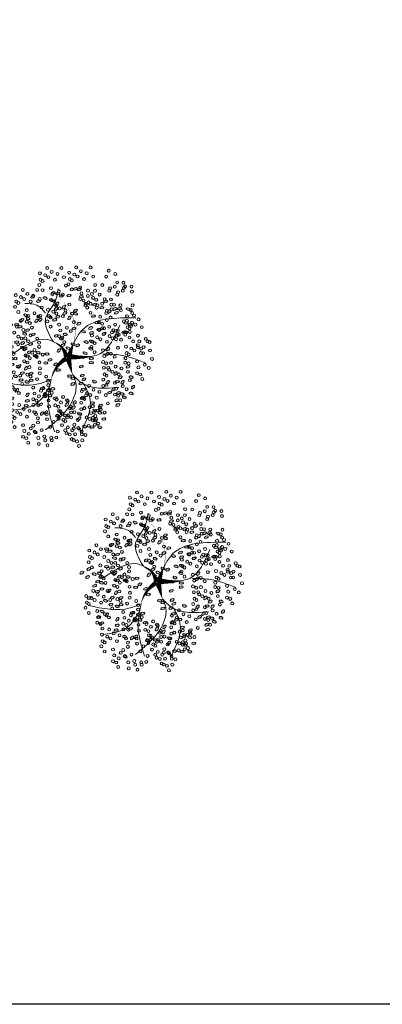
# Model space of a CAD drawing. Header units: millimetres. Extents: x 2197 to 2474, y 331 to 418.
# Tile 5 of 12: x 2249 to 2258, y 350 to 376. Entities that reach past the tile are written whole.
import ezdxf

# ---------------------------------------------------------------- set-up
doc = ezdxf.new("R2010")
doc.units = ezdxf.units.MM
doc.layers.add('01 - Vegetación', color=3, linetype='Continuous', lineweight=0)
doc.layers.add('Cotas', color=3, linetype='Continuous')

# ---------------------------------------------------------------- blocks, each defined once
blk = doc.blocks.new('17')
at = {"layer": '01 - Vegetación'}
for points in [[(4495.84, 1680.23, 1.33, 0.0221, 0.199177), (4489.97, 1684.48, 0.0221, 0.0221, 1.224983)], [(4496.02, 1680.23, 1.33, 0.0221, 0.286986), (4500.47, 1683.82, 0.0221, 0.0221, -1.494927)], [(4497.07, 1679.43, 0.133, 0.0221, 0.381476), (4512.91, 1682.47, 0.0221, 0.0221, -1.841687)], [(4496.02, 1679.76, 1.77, 0.0221, 0), (4491.39, 1678.53, 0.0221, 0.0221, 0)], [(4496.02, 1679.66, 1.77, 0.0221, 0), (4500.28, 1678.15, 0.0221, 0.0221, 0)], [(4496.4, 1679.85, 1.77, 0.0221, 0.074947), (4496.4, 1672.95, 0.0221, 0.0221, 0.762797)]]:
    blk.add_lwpolyline(points, format="xyseb", dxfattribs=at)
for points in [[(4490, 1684.47), (4488.83, 1687.51), (4489.5, 1699.09)], [(4487.73, 1684.98), (4483.44, 1688.25), (4481.42, 1694.81)], [(4497.83, 1680.19), (4501.11, 1685.48), (4497.33, 1694.81)], [(4508.5, 1685.98), (4510.45, 1688), (4511.21, 1691.78)], [(4490, 1684.47), (4482.94, 1685.23), (4475.36, 1683.47)], [(4491.39, 1678.53), (4489.02, 1677.58), (4485.46, 1677.92), (4475.87, 1685.99)], [(4500.47, 1683.82), (4506.92, 1685.99), (4511.46, 1683.47), (4515.25, 1682.46)], [(4491.39, 1678.53), (4489, 1675.9), (4487.73, 1665.57)], [(4496.57, 1678.43), (4497.07, 1670.86), (4505.15, 1665.32)], [(4497.07, 1679.43), (4503.89, 1675.65), (4507.17, 1660.78)], [(4488.74, 1675.4), (4484.7, 1673.64), (4475.11, 1676.16)], [(4497.07, 1670.11), (4496.82, 1665.57), (4494.55, 1658.01)]]:
    blk.add_spline(points, degree=3, dxfattribs=at)
blk = doc.blocks.new('16')
at = {"layer": '01 - Vegetación'}
h = blk.add_hatch(color=40, dxfattribs=at)
h.set_gradient(color1=(255, 191, 0), color2=(223, 255, 127), rotation=180, centered=1, tint=1, name='INVSPHERICAL')
edge = h.paths.add_edge_path()
edge.add_ellipse((4538.847, 1678.642), major_axis=(-0.0033, 0.0777), ratio=0.578492, start_angle=0, end_angle=360, ccw=False)
edge = h.paths.add_edge_path()
edge.add_ellipse((4538.961, 1678.487), major_axis=(-0.0349, 0.0695), ratio=0.578492, start_angle=0, end_angle=360, ccw=False)
edge = h.paths.add_edge_path()
edge.add_ellipse((4538.69, 1678.926), major_axis=(-0.0594, 0.0503), ratio=0.578492, start_angle=0, end_angle=360, ccw=False)
edge = h.paths.add_edge_path()
edge.add_ellipse((4538.676, 1678.266), major_axis=(-0.0033, 0.0777), ratio=0.578492, start_angle=0, end_angle=360, ccw=False)
edge = h.paths.add_edge_path()
edge.add_ellipse((4541.23, 1679.281), major_axis=(0.0274, 0.0728), ratio=0.578492, start_angle=0, end_angle=360, ccw=False)
edge = h.paths.add_edge_path()
edge.add_ellipse((4540.829, 1679.36), major_axis=(-0.0349, 0.0695), ratio=0.578492, start_angle=0, end_angle=360, ccw=False)
edge = h.paths.add_edge_path()
edge.add_ellipse((4541.174, 1679.607), major_axis=(-0.0349, 0.0695), ratio=0.578492, start_angle=0, end_angle=360, ccw=False)
edge = h.paths.add_edge_path()
edge.add_ellipse((4541.072, 1679.421), major_axis=(0.0274, 0.0728), ratio=0.578492, start_angle=0, end_angle=360, ccw=False)
edge = h.paths.add_edge_path()
edge.add_ellipse((4540.113, 1679.632), major_axis=(-0.0349, 0.0695), ratio=0.578492, start_angle=0, end_angle=360, ccw=False)
edge = h.paths.add_edge_path()
edge.add_ellipse((4540.279, 1679.843), major_axis=(-0.0349, 0.0695), ratio=0.578492, start_angle=0, end_angle=360, ccw=False)
edge = h.paths.add_edge_path()
edge.add_ellipse((4540.165, 1679.999), major_axis=(-0.0033, 0.0777), ratio=0.578492, start_angle=0, end_angle=360, ccw=False)
edge = h.paths.add_edge_path()
edge.add_ellipse((4540.499, 1679.956), major_axis=(-0.0033, 0.0777), ratio=0.578492, start_angle=0, end_angle=360, ccw=False)
edge = h.paths.add_edge_path()
edge.add_ellipse((4540.629, 1679.513), major_axis=(-0.0594, 0.0503), ratio=0.578492, start_angle=0, end_angle=360, ccw=False)
edge = h.paths.add_edge_path()
edge.add_ellipse((4540.551, 1680.278), major_axis=(0.0274, 0.0728), ratio=0.578492, start_angle=0, end_angle=360, ccw=False)
edge = h.paths.add_edge_path()
edge.add_ellipse((4539.201, 1679.744), major_axis=(-0.0033, 0.0777), ratio=0.578492, start_angle=0, end_angle=360, ccw=False)
edge = h.paths.add_edge_path()
edge.add_ellipse((4539.14, 1679.893), major_axis=(0.0274, 0.0728), ratio=0.578492, start_angle=0, end_angle=360, ccw=False)
edge = h.paths.add_edge_path()
edge.add_ellipse((4539.208, 1680.126), major_axis=(-0.0033, 0.0777), ratio=0.578492, start_angle=0, end_angle=360, ccw=False)
edge = h.paths.add_edge_path()
edge.add_ellipse((4538.979, 1680.681), major_axis=(-0.0594, 0.0503), ratio=0.578492, start_angle=0, end_angle=360, ccw=False)
edge = h.paths.add_edge_path()
edge.add_ellipse((4538.577, 1680.728), major_axis=(-0.0033, 0.0777), ratio=0.578492, start_angle=0, end_angle=360, ccw=False)
edge = h.paths.add_edge_path()
edge.add_ellipse((4538.926, 1680.033), major_axis=(0.0274, 0.0728), ratio=0.578492, start_angle=0, end_angle=360, ccw=False)
edge = h.paths.add_edge_path()
edge.add_ellipse((4538.95, 1679.842), major_axis=(0.0274, 0.0728), ratio=0.578492, start_angle=0, end_angle=360, ccw=False)
edge = h.paths.add_edge_path()
edge.add_ellipse((4538.621, 1680.191), major_axis=(-0.0349, 0.0695), ratio=0.578492, start_angle=0, end_angle=360, ccw=False)
edge = h.paths.add_edge_path()
edge.add_ellipse((4538.328, 1680.411), major_axis=(0.0274, 0.0728), ratio=0.578492, start_angle=0, end_angle=360, ccw=False)
edge = h.paths.add_edge_path()
edge.add_ellipse((4538.283, 1680.138), major_axis=(-0.0594, 0.0503), ratio=0.578492, start_angle=0, end_angle=360, ccw=False)
edge = h.paths.add_edge_path()
edge.add_ellipse((4538.32, 1679.993), major_axis=(-0.0594, 0.0503), ratio=0.578492, start_angle=0, end_angle=360, ccw=False)
edge = h.paths.add_edge_path()
edge.add_ellipse((4538.755, 1680.687), major_axis=(-0.0033, 0.0777), ratio=0.578492, start_angle=0, end_angle=360, ccw=False)
edge = h.paths.add_edge_path()
edge.add_ellipse((4538.834, 1681.261), major_axis=(-0.0349, 0.0695), ratio=0.578492, start_angle=0, end_angle=360, ccw=False)
edge = h.paths.add_edge_path()
edge.add_ellipse((4539.054, 1681.374), major_axis=(-0.0033, 0.0777), ratio=0.578492, start_angle=0, end_angle=360, ccw=False)
edge = h.paths.add_edge_path()
edge.add_ellipse((4539.147, 1681.076), major_axis=(-0.0594, 0.0503), ratio=0.578492, start_angle=0, end_angle=360, ccw=False)
edge = h.paths.add_edge_path()
edge.add_ellipse((4539.52, 1680.541), major_axis=(-0.0033, 0.0777), ratio=0.578492, start_angle=0, end_angle=360, ccw=False)
edge = h.paths.add_edge_path()
edge.add_ellipse((4539.459, 1680.689), major_axis=(0.0274, 0.0728), ratio=0.578492, start_angle=0, end_angle=360, ccw=False)
edge = h.paths.add_edge_path()
edge.add_ellipse((4539.527, 1680.923), major_axis=(-0.0033, 0.0777), ratio=0.578492, start_angle=0, end_angle=360, ccw=False)
edge = h.paths.add_edge_path()
edge.add_ellipse((4539.265, 1681.244), major_axis=(0.0274, 0.0728), ratio=0.578492, start_angle=0, end_angle=360, ccw=False)
edge = h.paths.add_edge_path()
edge.add_ellipse((4539.188, 1677.478), major_axis=(-0.0594, 0.0503), ratio=0.578492, start_angle=0, end_angle=360, ccw=False)
edge = h.paths.add_edge_path()
edge.add_ellipse((4539.473, 1678.19), major_axis=(0.0274, 0.0728), ratio=0.578492, start_angle=0, end_angle=360, ccw=False)
edge = h.paths.add_edge_path()
edge.add_ellipse((4540.696, 1678.325), major_axis=(0.0274, 0.0728), ratio=0.578492, start_angle=0, end_angle=360, ccw=False)
edge = h.paths.add_edge_path()
edge.add_ellipse((4540.33, 1678.305), major_axis=(-0.0033, 0.0777), ratio=0.578492, start_angle=0, end_angle=360, ccw=False)
edge = h.paths.add_edge_path()
edge.add_ellipse((4540.174, 1678.307), major_axis=(-0.0033, 0.0777), ratio=0.578492, start_angle=0, end_angle=360, ccw=False)
edge = h.paths.add_edge_path()
edge.add_ellipse((4540.488, 1677.717), major_axis=(-0.0594, 0.0503), ratio=0.578492, start_angle=0, end_angle=360, ccw=False)
edge = h.paths.add_edge_path()
edge.add_ellipse((4540.676, 1677.675), major_axis=(-0.0594, 0.0503), ratio=0.578492, start_angle=0, end_angle=360, ccw=False)
edge = h.paths.add_edge_path()
edge.add_ellipse((4539.469, 1677.341), major_axis=(-0.0033, 0.0777), ratio=0.578492, start_angle=0, end_angle=360, ccw=False)
edge = h.paths.add_edge_path()
edge.add_ellipse((4539.773, 1677.406), major_axis=(-0.0594, 0.0503), ratio=0.578492, start_angle=0, end_angle=360, ccw=False)
edge = h.paths.add_edge_path()
edge.add_ellipse((4539.631, 1677.23), major_axis=(-0.0349, 0.0695), ratio=0.578492, start_angle=0, end_angle=360, ccw=False)
edge = h.paths.add_edge_path()
edge.add_ellipse((4539.445, 1677.695), major_axis=(-0.0594, 0.0503), ratio=0.578492, start_angle=0, end_angle=360, ccw=False)
edge = h.paths.add_edge_path()
edge.add_ellipse((4542.676, 1679.136), major_axis=(-0.0033, 0.0777), ratio=0.578492, start_angle=0, end_angle=360, ccw=False)
edge = h.paths.add_edge_path()
edge.add_ellipse((4542.661, 1679.428), major_axis=(-0.0033, 0.0777), ratio=0.578492, start_angle=0, end_angle=360, ccw=False)
edge = h.paths.add_edge_path()
edge.add_ellipse((4542.742, 1679.554), major_axis=(-0.0033, 0.0777), ratio=0.578492, start_angle=0, end_angle=360, ccw=False)
edge = h.paths.add_edge_path()
edge.add_ellipse((4542.776, 1679.728), major_axis=(-0.0349, 0.0695), ratio=0.578492, start_angle=0, end_angle=360, ccw=False)
edge = h.paths.add_edge_path()
edge.add_ellipse((4542.477, 1679.745), major_axis=(0.0274, 0.0728), ratio=0.578492, start_angle=0, end_angle=360, ccw=False)
edge = h.paths.add_edge_path()
edge.add_ellipse((4542.578, 1680.02), major_axis=(0.0274, 0.0728), ratio=0.578492, start_angle=0, end_angle=360, ccw=False)
edge = h.paths.add_edge_path()
edge.add_ellipse((4542.466, 1680.268), major_axis=(-0.0349, 0.0695), ratio=0.578492, start_angle=0, end_angle=360, ccw=False)
edge = h.paths.add_edge_path()
edge.add_ellipse((4542.632, 1680.479), major_axis=(-0.0349, 0.0695), ratio=0.578492, start_angle=0, end_angle=360, ccw=False)
edge = h.paths.add_edge_path()
edge.add_ellipse((4542.359, 1679.577), major_axis=(-0.0594, 0.0503), ratio=0.578492, start_angle=0, end_angle=360, ccw=False)
edge = h.paths.add_edge_path()
edge.add_ellipse((4542.171, 1679.619), major_axis=(-0.0594, 0.0503), ratio=0.578492, start_angle=0, end_angle=360, ccw=False)
edge = h.paths.add_edge_path()
edge.add_ellipse((4542.246, 1679.328), major_axis=(-0.0594, 0.0503), ratio=0.578492, start_angle=0, end_angle=360, ccw=False)
edge = h.paths.add_edge_path()
edge.add_ellipse((4542.369, 1678.498), major_axis=(0.0274, 0.0728), ratio=0.578492, start_angle=0, end_angle=360, ccw=False)
edge = h.paths.add_edge_path()
edge.add_ellipse((4542.902, 1678.749), major_axis=(-0.0349, 0.0695), ratio=0.578492, start_angle=0, end_angle=360, ccw=False)
edge = h.paths.add_edge_path()
edge.add_ellipse((4542.925, 1678.897), major_axis=(-0.0349, 0.0695), ratio=0.578492, start_angle=0, end_angle=360, ccw=False)
edge = h.paths.add_edge_path()
edge.add_ellipse((4542.628, 1678.671), major_axis=(-0.0033, 0.0777), ratio=0.578492, start_angle=0, end_angle=360, ccw=False)
edge = h.paths.add_edge_path()
edge.add_ellipse((4542.11, 1678.896), major_axis=(-0.0349, 0.0695), ratio=0.578492, start_angle=0, end_angle=360, ccw=False)
edge = h.paths.add_edge_path()
edge.add_ellipse((4542.34, 1678.18), major_axis=(-0.0349, 0.0695), ratio=0.578492, start_angle=0, end_angle=360, ccw=False)
edge = h.paths.add_edge_path()
edge.add_ellipse((4538.137, 1679.191), major_axis=(-0.0349, 0.0695), ratio=0.578492, start_angle=0, end_angle=360, ccw=False)
edge = h.paths.add_edge_path()
edge.add_ellipse((4538.099, 1678.758), major_axis=(-0.0594, 0.0503), ratio=0.578492, start_angle=0, end_angle=360, ccw=False)
edge = h.paths.add_edge_path()
edge.add_ellipse((4537.796, 1678.552), major_axis=(0.0274, 0.0728), ratio=0.578492, start_angle=0, end_angle=360, ccw=False)
edge = h.paths.add_edge_path()
edge.add_ellipse((4537.776, 1678.277), major_axis=(-0.0033, 0.0777), ratio=0.578492, start_angle=0, end_angle=360, ccw=False)
edge = h.paths.add_edge_path()
edge.add_ellipse((4539.181, 1678.6), major_axis=(-0.0033, 0.0777), ratio=0.578492, start_angle=0, end_angle=360, ccw=False)
edge = h.paths.add_edge_path()
edge.add_ellipse((4538.502, 1678.968), major_axis=(-0.0594, 0.0503), ratio=0.578492, start_angle=0, end_angle=360, ccw=False)
edge = h.paths.add_edge_path()
edge.add_ellipse((4538.615, 1679.216), major_axis=(-0.0594, 0.0503), ratio=0.578492, start_angle=0, end_angle=360, ccw=False)
edge = h.paths.add_edge_path()
edge.add_ellipse((4538.188, 1679.557), major_axis=(-0.0033, 0.0777), ratio=0.578492, start_angle=0, end_angle=360, ccw=False)
edge = h.paths.add_edge_path()
edge.add_ellipse((4538.203, 1679.265), major_axis=(-0.0033, 0.0777), ratio=0.578492, start_angle=0, end_angle=360, ccw=False)
edge = h.paths.add_edge_path()
edge.add_ellipse((4538.285, 1679.391), major_axis=(-0.0033, 0.0777), ratio=0.578492, start_angle=0, end_angle=360, ccw=False)
edge = h.paths.add_edge_path()
edge.add_ellipse((4538.856, 1679.647), major_axis=(-0.0349, 0.0695), ratio=0.578492, start_angle=0, end_angle=360, ccw=False)
edge = h.paths.add_edge_path()
edge.add_ellipse((4538.272, 1678.751), major_axis=(0.0274, 0.0728), ratio=0.578492, start_angle=0, end_angle=360, ccw=False)
edge = h.paths.add_edge_path()
edge.add_ellipse((4540.863, 1678.985), major_axis=(0.0274, 0.0728), ratio=0.578492, start_angle=0, end_angle=360, ccw=False)
edge = h.paths.add_edge_path()
edge.add_ellipse((4540.823, 1678.811), major_axis=(-0.0349, 0.0695), ratio=0.578492, start_angle=0, end_angle=360, ccw=False)
edge = h.paths.add_edge_path()
edge.add_ellipse((4541.446, 1678.949), major_axis=(-0.0349, 0.0695), ratio=0.578492, start_angle=0, end_angle=360, ccw=False)
edge = h.paths.add_edge_path()
edge.add_ellipse((4540.434, 1680.393), major_axis=(-0.0033, 0.0777), ratio=0.578492, start_angle=0, end_angle=360, ccw=False)
edge = h.paths.add_edge_path()
edge.add_ellipse((4540.419, 1680.685), major_axis=(-0.0033, 0.0777), ratio=0.578492, start_angle=0, end_angle=360, ccw=False)
edge = h.paths.add_edge_path()
edge.add_ellipse((4539.773, 1680.547), major_axis=(-0.0349, 0.0695), ratio=0.578492, start_angle=0, end_angle=360, ccw=False)
edge = h.paths.add_edge_path()
edge.add_ellipse((4539.782, 1680.87), major_axis=(-0.0349, 0.0695), ratio=0.578492, start_angle=0, end_angle=360, ccw=False)
edge = h.paths.add_edge_path()
edge.add_ellipse((4539.668, 1681.126), major_axis=(0.0274, 0.0728), ratio=0.578492, start_angle=0, end_angle=360, ccw=False)
edge = h.paths.add_edge_path()
edge.add_ellipse((4540.336, 1681.276), major_axis=(0.0274, 0.0728), ratio=0.578492, start_angle=0, end_angle=360, ccw=False)
edge = h.paths.add_edge_path()
edge.add_ellipse((4540.381, 1681.413), major_axis=(-0.0349, 0.0695), ratio=0.578492, start_angle=0, end_angle=360, ccw=False)
edge = h.paths.add_edge_path()
edge.add_ellipse((4540.225, 1681.525), major_axis=(-0.0349, 0.0695), ratio=0.578492, start_angle=0, end_angle=360, ccw=False)
edge = h.paths.add_edge_path()
edge.add_ellipse((4540.009, 1681.424), major_axis=(-0.0033, 0.0777), ratio=0.578492, start_angle=0, end_angle=360, ccw=False)
edge = h.paths.add_edge_path()
edge.add_ellipse((4540.106, 1681.258), major_axis=(-0.0033, 0.0777), ratio=0.578492, start_angle=0, end_angle=360, ccw=False)
edge = h.paths.add_edge_path()
edge.add_ellipse((4540.036, 1680.989), major_axis=(-0.0594, 0.0503), ratio=0.578492, start_angle=0, end_angle=360, ccw=False)
edge = h.paths.add_edge_path()
edge.add_ellipse((4539.967, 1680.73), major_axis=(-0.0594, 0.0503), ratio=0.578492, start_angle=0, end_angle=360, ccw=False)
edge = h.paths.add_edge_path()
edge.add_ellipse((4541.92, 1680.217), major_axis=(-0.0033, 0.0777), ratio=0.578492, start_angle=0, end_angle=360, ccw=False)
edge = h.paths.add_edge_path()
edge.add_ellipse((4541.222, 1680.466), major_axis=(-0.0349, 0.0695), ratio=0.578492, start_angle=0, end_angle=360, ccw=False)
edge = h.paths.add_edge_path()
edge.add_ellipse((4541.387, 1680.676), major_axis=(-0.0349, 0.0695), ratio=0.578492, start_angle=0, end_angle=360, ccw=False)
edge = h.paths.add_edge_path()
edge.add_ellipse((4541.251, 1680.784), major_axis=(0.0274, 0.0728), ratio=0.578492, start_angle=0, end_angle=360, ccw=False)
edge = h.paths.add_edge_path()
edge.add_ellipse((4541.818, 1680.659), major_axis=(0.0274, 0.0728), ratio=0.578492, start_angle=0, end_angle=360, ccw=False)
edge = h.paths.add_edge_path()
edge.add_ellipse((4541.942, 1680.743), major_axis=(0.0274, 0.0728), ratio=0.578492, start_angle=0, end_angle=360, ccw=False)
edge = h.paths.add_edge_path()
edge.add_ellipse((4541.762, 1680.886), major_axis=(-0.0349, 0.0695), ratio=0.578492, start_angle=0, end_angle=360, ccw=False)
edge = h.paths.add_edge_path()
edge.add_ellipse((4541.592, 1681.082), major_axis=(-0.0033, 0.0777), ratio=0.578492, start_angle=0, end_angle=360, ccw=False)
edge = h.paths.add_edge_path()
edge.add_ellipse((4541.511, 1680.956), major_axis=(-0.0033, 0.0777), ratio=0.578492, start_angle=0, end_angle=360, ccw=False)
edge = h.paths.add_edge_path()
edge.add_ellipse((4541.775, 1680.201), major_axis=(-0.0594, 0.0503), ratio=0.578492, start_angle=0, end_angle=360, ccw=False)
edge = h.paths.add_edge_path()
edge.add_ellipse((4541.737, 1680.346), major_axis=(-0.0594, 0.0503), ratio=0.578492, start_angle=0, end_angle=360, ccw=False)
edge = h.paths.add_edge_path()
edge.add_ellipse((4541.843, 1679.118), major_axis=(-0.0594, 0.0503), ratio=0.578492, start_angle=0, end_angle=360, ccw=False)
edge = h.paths.add_edge_path()
edge.add_ellipse((4541.881, 1679.551), major_axis=(-0.0349, 0.0695), ratio=0.578492, start_angle=0, end_angle=360, ccw=False)
edge = h.paths.add_edge_path()
edge.add_ellipse((4542.015, 1679.29), major_axis=(-0.0349, 0.0695), ratio=0.578492, start_angle=0, end_angle=360, ccw=False)
edge = h.paths.add_edge_path()
edge.add_ellipse((4541.91, 1679.869), major_axis=(0.0274, 0.0728), ratio=0.578492, start_angle=0, end_angle=360, ccw=False)
edge = h.paths.add_edge_path()
edge.add_ellipse((4541.769, 1679.666), major_axis=(-0.0033, 0.0777), ratio=0.578492, start_angle=0, end_angle=360, ccw=False)
edge = h.paths.add_edge_path()
edge.add_ellipse((4539.676, 1679.115), major_axis=(-0.0033, 0.0777), ratio=0.578492, start_angle=0, end_angle=360, ccw=False)
edge = h.paths.add_edge_path()
edge.add_ellipse((4539.594, 1678.989), major_axis=(-0.0033, 0.0777), ratio=0.578492, start_angle=0, end_angle=360, ccw=False)
edge = h.paths.add_edge_path()
edge.add_ellipse((4539.898, 1679.531), major_axis=(-0.0033, 0.0777), ratio=0.578492, start_angle=0, end_angle=360, ccw=False)
edge = h.paths.add_edge_path()
edge.add_ellipse((4539.697, 1678.641), major_axis=(-0.0349, 0.0695), ratio=0.578492, start_angle=0, end_angle=360, ccw=False)
edge = h.paths.add_edge_path()
edge.add_ellipse((4539.398, 1678.691), major_axis=(-0.0349, 0.0695), ratio=0.578492, start_angle=0, end_angle=360, ccw=False)
edge = h.paths.add_edge_path()
edge.add_ellipse((4539.555, 1678.579), major_axis=(-0.0349, 0.0695), ratio=0.578492, start_angle=0, end_angle=360, ccw=False)
edge = h.paths.add_edge_path()
edge.add_ellipse((4540.714, 1679.167), major_axis=(0.0274, 0.0728), ratio=0.578492, start_angle=0, end_angle=360, ccw=False)
edge = h.paths.add_edge_path()
edge.add_ellipse((4540.549, 1681.79), major_axis=(-0.0349, 0.0695), ratio=0.578492, start_angle=0, end_angle=360, ccw=False)
edge = h.paths.add_edge_path()
edge.add_ellipse((4540.715, 1682.001), major_axis=(-0.0349, 0.0695), ratio=0.578492, start_angle=0, end_angle=360, ccw=False)
edge = h.paths.add_edge_path()
edge.add_ellipse((4540.848, 1681.741), major_axis=(-0.0349, 0.0695), ratio=0.578492, start_angle=0, end_angle=360, ccw=False)
edge = h.paths.add_edge_path()
edge.add_ellipse((4540.661, 1681.542), major_axis=(0.0274, 0.0728), ratio=0.578492, start_angle=0, end_angle=360, ccw=False)
edge = h.paths.add_edge_path()
edge.add_ellipse((4540.684, 1681.351), major_axis=(0.0274, 0.0728), ratio=0.578492, start_angle=0, end_angle=360, ccw=False)
edge = h.paths.add_edge_path()
edge.add_ellipse((4540.56, 1681.267), major_axis=(0.0274, 0.0728), ratio=0.578492, start_angle=0, end_angle=360, ccw=False)
edge = h.paths.add_edge_path()
edge.add_ellipse((4540.528, 1678.539), major_axis=(0.0274, 0.0728), ratio=0.578492, start_angle=0, end_angle=360, ccw=False)
edge = h.paths.add_edge_path()
edge.add_ellipse((4540.38, 1678.647), major_axis=(0.0274, 0.0728), ratio=0.578492, start_angle=0, end_angle=360, ccw=False)
edge = h.paths.add_edge_path()
edge.add_ellipse((4540.034, 1678.678), major_axis=(-0.0349, 0.0695), ratio=0.578492, start_angle=0, end_angle=360, ccw=False)
edge = h.paths.add_edge_path()
edge.add_ellipse((4540.944, 1678.493), major_axis=(0.0274, 0.0728), ratio=0.578492, start_angle=0, end_angle=360, ccw=False)
edge = h.paths.add_edge_path()
edge.add_ellipse((4541.625, 1678.77), major_axis=(-0.0349, 0.0695), ratio=0.578492, start_angle=0, end_angle=360, ccw=False)
edge = h.paths.add_edge_path()
edge.add_ellipse((4541.994, 1678.887), major_axis=(0.0274, 0.0728), ratio=0.578492, start_angle=0, end_angle=360, ccw=False)
edge = h.paths.add_edge_path()
edge.add_ellipse((4541.336, 1678.598), major_axis=(0.0274, 0.0728), ratio=0.578492, start_angle=0, end_angle=360, ccw=False)
edge = h.paths.add_edge_path()
edge.add_ellipse((4539.381, 1678.993), major_axis=(-0.0349, 0.0695), ratio=0.578492, start_angle=0, end_angle=360, ccw=False)
edge = h.paths.add_edge_path()
edge.add_ellipse((4540.938, 1681.079), major_axis=(-0.0033, 0.0777), ratio=0.578492, start_angle=0, end_angle=360, ccw=False)
edge = h.paths.add_edge_path()
edge.add_ellipse((4540.699, 1680.759), major_axis=(-0.0594, 0.0503), ratio=0.578492, start_angle=0, end_angle=360, ccw=False)
edge = h.paths.add_edge_path()
edge.add_ellipse((4540.908, 1680.857), major_axis=(-0.0349, 0.0695), ratio=0.578492, start_angle=0, end_angle=360, ccw=False)
edge = h.paths.add_edge_path()
edge.add_ellipse((4540.863, 1680.561), major_axis=(-0.0349, 0.0695), ratio=0.578492, start_angle=0, end_angle=360, ccw=False)
edge = h.paths.add_edge_path()
edge.add_ellipse((4540.564, 1680.61), major_axis=(-0.0349, 0.0695), ratio=0.578492, start_angle=0, end_angle=360, ccw=False)
edge = h.paths.add_edge_path()
edge.add_ellipse((4539.771, 1681.729), major_axis=(-0.0349, 0.0695), ratio=0.578492, start_angle=0, end_angle=360, ccw=False)
edge = h.paths.add_edge_path()
edge.add_ellipse((4540.968, 1678.302), major_axis=(0.0274, 0.0728), ratio=0.578492, start_angle=0, end_angle=360, ccw=False)
edge = h.paths.add_edge_path()
edge.add_ellipse((4541.908, 1678.227), major_axis=(-0.0033, 0.0777), ratio=0.578492, start_angle=0, end_angle=360, ccw=False)
edge = h.paths.add_edge_path()
edge.add_ellipse((4541.283, 1678.297), major_axis=(-0.0349, 0.0695), ratio=0.578492, start_angle=0, end_angle=360, ccw=False)
edge = h.paths.add_edge_path()
edge.add_ellipse((4541.463, 1678.333), major_axis=(-0.0349, 0.0695), ratio=0.578492, start_angle=0, end_angle=360, ccw=False)
edge = h.paths.add_edge_path()
edge.add_ellipse((4538.021, 1678.159), major_axis=(0.0274, 0.0728), ratio=0.578492, start_angle=0, end_angle=360, ccw=False)
edge = h.paths.add_edge_path()
edge.add_ellipse((4537.772, 1677.992), major_axis=(0.0274, 0.0728), ratio=0.578492, start_angle=0, end_angle=360, ccw=False)
edge = h.paths.add_edge_path()
edge.add_ellipse((4538.082, 1677.841), major_axis=(-0.0033, 0.0777), ratio=0.578492, start_angle=0, end_angle=360, ccw=False)
edge = h.paths.add_edge_path()
edge.add_ellipse((4538.572, 1677.966), major_axis=(-0.0349, 0.0695), ratio=0.578492, start_angle=0, end_angle=360, ccw=False)
edge = h.paths.add_edge_path()
edge.add_ellipse((4538.311, 1677.99), major_axis=(0.0274, 0.0728), ratio=0.578492, start_angle=0, end_angle=360, ccw=False)
edge = h.paths.add_edge_path()
edge.add_ellipse((4538.394, 1678.174), major_axis=(0.0274, 0.0728), ratio=0.578492, start_angle=0, end_angle=360, ccw=False)
edge = h.paths.add_edge_path()
edge.add_ellipse((4538.776, 1677.355), major_axis=(-0.0349, 0.0695), ratio=0.578492, start_angle=0, end_angle=360, ccw=False)
edge = h.paths.add_edge_path()
edge.add_ellipse((4538.597, 1677.319), major_axis=(-0.0349, 0.0695), ratio=0.578492, start_angle=0, end_angle=360, ccw=False)
edge = h.paths.add_edge_path()
edge.add_ellipse((4539.063, 1677.621), major_axis=(-0.0349, 0.0695), ratio=0.578492, start_angle=0, end_angle=360, ccw=False)
edge = h.paths.add_edge_path()
edge.add_ellipse((4539.033, 1676.828), major_axis=(0.0274, 0.0728), ratio=0.578492, start_angle=0, end_angle=360, ccw=False)
edge = h.paths.add_edge_path()
edge.add_ellipse((4539.009, 1677.162), major_axis=(0.0274, 0.0728), ratio=0.578492, start_angle=0, end_angle=360, ccw=False)
edge = h.paths.add_edge_path()
edge.add_ellipse((4538.885, 1677.078), major_axis=(0.0274, 0.0728), ratio=0.578492, start_angle=0, end_angle=360, ccw=False)
edge = h.paths.add_edge_path()
edge.add_ellipse((4539.054, 1677.298), major_axis=(-0.0349, 0.0695), ratio=0.578492, start_angle=0, end_angle=360, ccw=False)
edge = h.paths.add_edge_path()
edge.add_ellipse((4542.221, 1677.913), major_axis=(-0.0033, 0.0777), ratio=0.578492, start_angle=0, end_angle=360, ccw=False)
edge = h.paths.add_edge_path()
edge.add_ellipse((4542.451, 1677.771), major_axis=(-0.0349, 0.0695), ratio=0.578492, start_angle=0, end_angle=360, ccw=False)
edge = h.paths.add_edge_path()
edge.add_ellipse((4541.18, 1677.355), major_axis=(-0.0349, 0.0695), ratio=0.578492, start_angle=0, end_angle=360, ccw=False)
edge = h.paths.add_edge_path()
edge.add_ellipse((4541.671, 1678.102), major_axis=(-0.0033, 0.0777), ratio=0.578492, start_angle=0, end_angle=360, ccw=False)
edge = h.paths.add_edge_path()
edge.add_ellipse((4541.411, 1678.017), major_axis=(-0.0033, 0.0777), ratio=0.578492, start_angle=0, end_angle=360, ccw=False)
edge = h.paths.add_edge_path()
edge.add_ellipse((4542.075, 1677.637), major_axis=(-0.0594, 0.0503), ratio=0.578492, start_angle=0, end_angle=360, ccw=False)
edge = h.paths.add_edge_path()
edge.add_ellipse((4541.252, 1677.826), major_axis=(-0.0349, 0.0695), ratio=0.578492, start_angle=0, end_angle=360, ccw=False)
edge = h.paths.add_edge_path()
edge.add_ellipse((4541.596, 1676.853), major_axis=(-0.0033, 0.0777), ratio=0.578492, start_angle=0, end_angle=360, ccw=False)
edge = h.paths.add_edge_path()
edge.add_ellipse((4541.655, 1677.018), major_axis=(-0.0033, 0.0777), ratio=0.578492, start_angle=0, end_angle=360, ccw=False)
edge = h.paths.add_edge_path()
edge.add_ellipse((4542.033, 1677.371), major_axis=(-0.0349, 0.0695), ratio=0.578492, start_angle=0, end_angle=360, ccw=False)
edge = h.paths.add_edge_path()
edge.add_ellipse((4542.19, 1677.259), major_axis=(-0.0349, 0.0695), ratio=0.578492, start_angle=0, end_angle=360, ccw=False)
edge = h.paths.add_edge_path()
edge.add_ellipse((4542.168, 1676.931), major_axis=(0.0274, 0.0728), ratio=0.578492, start_angle=0, end_angle=360, ccw=False)
edge = h.paths.add_edge_path()
edge.add_ellipse((4542.176, 1677.433), major_axis=(-0.0349, 0.0695), ratio=0.578492, start_angle=0, end_angle=360, ccw=False)
edge = h.paths.add_edge_path()
edge.add_ellipse((4541.313, 1677.094), major_axis=(-0.0349, 0.0695), ratio=0.578492, start_angle=0, end_angle=360, ccw=False)
edge = h.paths.add_edge_path()
edge.add_ellipse((4541.359, 1677.391), major_axis=(-0.0349, 0.0695), ratio=0.578492, start_angle=0, end_angle=360, ccw=False)
edge = h.paths.add_edge_path()
edge.add_ellipse((4540.019, 1676.943), major_axis=(-0.0349, 0.0695), ratio=0.578492, start_angle=0, end_angle=360, ccw=False)
edge = h.paths.add_edge_path()
edge.add_ellipse((4539.641, 1676.826), major_axis=(0.0274, 0.0728), ratio=0.578492, start_angle=0, end_angle=360, ccw=False)
edge = h.paths.add_edge_path()
edge.add_ellipse((4539.262, 1676.754), major_axis=(-0.0594, 0.0503), ratio=0.578492, start_angle=0, end_angle=360, ccw=False)
edge = h.paths.add_edge_path()
edge.add_ellipse((4539.45, 1677.146), major_axis=(-0.0594, 0.0503), ratio=0.578492, start_angle=0, end_angle=360, ccw=False)
at = {"layer": '01 - Vegetación', "extrusion": (0, 0, -1)}
for centre, major_axis in [((4540.715, 1682.001), (-0.0349, 0.0695)), ((4539.771, 1681.729), (-0.0349, 0.0695)), ((4540.549, 1681.79), (-0.0349, 0.0695)), ((4540.848, 1681.741), (-0.0349, 0.0695)), ((4538.834, 1681.261), (-0.0349, 0.0695)), ((4539.054, 1681.374), (-0.0033, 0.0777)), ((4540.009, 1681.424), (-0.0033, 0.0777)), ((4540.106, 1681.258), (-0.0033, 0.0777)), ((4540.225, 1681.525), (-0.0349, 0.0695)), ((4540.381, 1681.413), (-0.0349, 0.0695)), ((4539.527, 1680.923), (-0.0033, 0.0777)), ((4539.782, 1680.87), (-0.0349, 0.0695)), ((4540.908, 1680.857), (-0.0349, 0.0695)), ((4540.938, 1681.079), (-0.0033, 0.0777)), ((4541.511, 1680.956), (-0.0033, 0.0777)), ((4541.592, 1681.082), (-0.0033, 0.0777)), ((4541.762, 1680.886), (-0.0349, 0.0695)), ((4538.577, 1680.728), (-0.0033, 0.0777)), ((4538.755, 1680.687), (-0.0033, 0.0777)), ((4539.52, 1680.541), (-0.0033, 0.0777)), ((4539.773, 1680.547), (-0.0349, 0.0695)), ((4540.419, 1680.685), (-0.0033, 0.0777)), ((4540.564, 1680.61), (-0.0349, 0.0695)), ((4540.863, 1680.561), (-0.0349, 0.0695)), ((4541.222, 1680.466), (-0.0349, 0.0695)), ((4541.387, 1680.676), (-0.0349, 0.0695)), ((4542.632, 1680.479), (-0.0349, 0.0695)), ((4538.621, 1680.191), (-0.0349, 0.0695)), ((4539.208, 1680.126), (-0.0033, 0.0777)), ((4540.434, 1680.393), (-0.0033, 0.0777)), ((4541.92, 1680.217), (-0.0033, 0.0777)), ((4542.466, 1680.268), (-0.0349, 0.0695)), ((4539.201, 1679.744), (-0.0033, 0.0777)), ((4540.165, 1679.999), (-0.0033, 0.0777)), ((4540.279, 1679.843), (-0.0349, 0.0695)), ((4540.499, 1679.956), (-0.0033, 0.0777)), ((4542.776, 1679.728), (-0.0349, 0.0695)), ((4538.188, 1679.557), (-0.0033, 0.0777)), ((4538.285, 1679.391), (-0.0033, 0.0777)), ((4538.856, 1679.647), (-0.0349, 0.0695)), ((4539.898, 1679.531), (-0.0033, 0.0777)), ((4540.113, 1679.632), (-0.0349, 0.0695)), ((4540.829, 1679.36), (-0.0349, 0.0695)), ((4541.174, 1679.607), (-0.0349, 0.0695)), ((4541.769, 1679.666), (-0.0033, 0.0777)), ((4541.881, 1679.551), (-0.0349, 0.0695)), ((4542.661, 1679.428), (-0.0033, 0.0777)), ((4542.742, 1679.554), (-0.0033, 0.0777)), ((4538.137, 1679.191), (-0.0349, 0.0695)), ((4538.203, 1679.265), (-0.0033, 0.0777)), ((4539.381, 1678.993), (-0.0349, 0.0695)), ((4539.676, 1679.115), (-0.0033, 0.0777)), ((4542.015, 1679.29), (-0.0349, 0.0695)), ((4542.676, 1679.136), (-0.0033, 0.0777)), ((4538.847, 1678.642), (-0.0033, 0.0777)), ((4539.398, 1678.691), (-0.0349, 0.0695)), ((4539.594, 1678.989), (-0.0033, 0.0777)), ((4539.697, 1678.641), (-0.0349, 0.0695)), ((4540.034, 1678.678), (-0.0349, 0.0695)), ((4540.823, 1678.811), (-0.0349, 0.0695)), ((4541.446, 1678.949), (-0.0349, 0.0695)), ((4541.625, 1678.77), (-0.0349, 0.0695)), ((4542.11, 1678.896), (-0.0349, 0.0695)), ((4542.628, 1678.671), (-0.0033, 0.0777)), ((4542.902, 1678.749), (-0.0349, 0.0695)), ((4542.925, 1678.897), (-0.0349, 0.0695)), ((4537.776, 1678.277), (-0.0033, 0.0777)), ((4538.676, 1678.266), (-0.0033, 0.0777)), ((4538.961, 1678.487), (-0.0349, 0.0695)), ((4539.181, 1678.6), (-0.0033, 0.0777)), ((4539.555, 1678.579), (-0.0349, 0.0695)), ((4540.174, 1678.307), (-0.0033, 0.0777)), ((4540.33, 1678.305), (-0.0033, 0.0777)), ((4541.283, 1678.297), (-0.0349, 0.0695)), ((4541.463, 1678.333), (-0.0349, 0.0695)), ((4538.572, 1677.966), (-0.0349, 0.0695)), ((4541.411, 1678.017), (-0.0033, 0.0777)), ((4541.671, 1678.102), (-0.0033, 0.0777)), ((4541.908, 1678.227), (-0.0033, 0.0777)), ((4542.221, 1677.913), (-0.0033, 0.0777)), ((4542.34, 1678.18), (-0.0349, 0.0695)), ((4538.082, 1677.841), (-0.0033, 0.0777)), ((4539.063, 1677.621), (-0.0349, 0.0695)), ((4541.252, 1677.826), (-0.0349, 0.0695)), ((4542.451, 1677.771), (-0.0349, 0.0695)), ((4538.597, 1677.319), (-0.0349, 0.0695)), ((4538.776, 1677.355), (-0.0349, 0.0695)), ((4539.054, 1677.298), (-0.0349, 0.0695)), ((4539.469, 1677.341), (-0.0033, 0.0777)), ((4539.631, 1677.23), (-0.0349, 0.0695)), ((4541.18, 1677.355), (-0.0349, 0.0695)), ((4541.359, 1677.391), (-0.0349, 0.0695)), ((4542.033, 1677.371), (-0.0349, 0.0695)), ((4542.176, 1677.433), (-0.0349, 0.0695)), ((4542.19, 1677.259), (-0.0349, 0.0695)), ((4540.019, 1676.943), (-0.0349, 0.0695)), ((4541.313, 1677.094), (-0.0349, 0.0695)), ((4541.596, 1676.853), (-0.0033, 0.0777)), ((4541.655, 1677.018), (-0.0033, 0.0777))]:
    blk.add_ellipse(centre, major_axis=major_axis, ratio=0.578492, start_param=3.141593, end_param=9.424778, dxfattribs=at)
for centre, major_axis in [((4539.265, 1681.244), (0.0274, 0.0728)), ((4540.336, 1681.276), (0.0274, 0.0728)), ((4540.56, 1681.267), (0.0274, 0.0728)), ((4540.661, 1681.542), (0.0274, 0.0728)), ((4540.684, 1681.351), (0.0274, 0.0728)), ((4539.147, 1681.076), (-0.0594, 0.0503)), ((4539.668, 1681.126), (0.0274, 0.0728)), ((4540.036, 1680.989), (-0.0594, 0.0503)), ((4538.979, 1680.681), (-0.0594, 0.0503)), ((4539.459, 1680.689), (0.0274, 0.0728)), ((4539.967, 1680.73), (-0.0594, 0.0503)), ((4540.699, 1680.759), (-0.0594, 0.0503)), ((4541.251, 1680.784), (0.0274, 0.0728)), ((4541.818, 1680.659), (0.0274, 0.0728)), ((4541.942, 1680.743), (0.0274, 0.0728)), ((4538.283, 1680.138), (-0.0594, 0.0503)), ((4538.328, 1680.411), (0.0274, 0.0728)), ((4540.551, 1680.278), (0.0274, 0.0728)), ((4541.737, 1680.346), (-0.0594, 0.0503)), ((4541.775, 1680.201), (-0.0594, 0.0503)), ((4538.32, 1679.993), (-0.0594, 0.0503)), ((4538.926, 1680.033), (0.0274, 0.0728)), ((4538.95, 1679.842), (0.0274, 0.0728)), ((4539.14, 1679.893), (0.0274, 0.0728)), ((4541.91, 1679.869), (0.0274, 0.0728)), ((4542.477, 1679.745), (0.0274, 0.0728)), ((4542.578, 1680.02), (0.0274, 0.0728)), ((4540.629, 1679.513), (-0.0594, 0.0503)), ((4541.072, 1679.421), (0.0274, 0.0728)), ((4542.171, 1679.619), (-0.0594, 0.0503)), ((4542.359, 1679.577), (-0.0594, 0.0503)), ((4538.615, 1679.216), (-0.0594, 0.0503)), ((4540.714, 1679.167), (0.0274, 0.0728)), ((4541.23, 1679.281), (0.0274, 0.0728)), ((4541.843, 1679.118), (-0.0594, 0.0503)), ((4542.246, 1679.328), (-0.0594, 0.0503)), ((4538.099, 1678.758), (-0.0594, 0.0503)), ((4538.272, 1678.751), (0.0274, 0.0728)), ((4538.502, 1678.968), (-0.0594, 0.0503)), ((4538.69, 1678.926), (-0.0594, 0.0503)), ((4540.38, 1678.647), (0.0274, 0.0728)), ((4540.863, 1678.985), (0.0274, 0.0728)), ((4541.994, 1678.887), (0.0274, 0.0728)), ((4537.796, 1678.552), (0.0274, 0.0728)), ((4540.528, 1678.539), (0.0274, 0.0728)), ((4540.696, 1678.325), (0.0274, 0.0728)), ((4540.944, 1678.493), (0.0274, 0.0728)), ((4540.968, 1678.302), (0.0274, 0.0728)), ((4541.336, 1678.598), (0.0274, 0.0728)), ((4542.369, 1678.498), (0.0274, 0.0728)), ((4537.772, 1677.992), (0.0274, 0.0728)), ((4538.021, 1678.159), (0.0274, 0.0728)), ((4538.311, 1677.99), (0.0274, 0.0728)), ((4538.394, 1678.174), (0.0274, 0.0728)), ((4539.473, 1678.19), (0.0274, 0.0728)), ((4539.445, 1677.695), (-0.0594, 0.0503)), ((4540.488, 1677.717), (-0.0594, 0.0503)), ((4540.676, 1677.675), (-0.0594, 0.0503)), ((4542.075, 1677.637), (-0.0594, 0.0503)), ((4539.009, 1677.162), (0.0274, 0.0728)), ((4539.188, 1677.478), (-0.0594, 0.0503)), ((4539.773, 1677.406), (-0.0594, 0.0503)), ((4538.885, 1677.078), (0.0274, 0.0728)), ((4539.033, 1676.828), (0.0274, 0.0728)), ((4539.45, 1677.146), (-0.0594, 0.0503)), ((4539.641, 1676.826), (0.0274, 0.0728)), ((4542.168, 1676.931), (0.0274, 0.0728)), ((4539.262, 1676.754), (-0.0594, 0.0503))]:
    blk.add_ellipse(centre, major_axis=major_axis, ratio=0.578492, dxfattribs=at)
blk = doc.blocks.new('18')
at = {"color": 60}
for centre in [(4487.42, 1699.03), (4488.87, 1699.94), (4489.95, 1699.03), (4490.32, 1699.58), (4492.13, 1699.76), (4501.6, 1699.08), (4503.05, 1698.72), (4504.86, 1698.9), (4484.34, 1695.77), (4484.7, 1696.68), (4486.33, 1696.32), (4487.96, 1696.68), (4491.04, 1697.4), (4491.59, 1698.31), (4492.49, 1696.5), (4493.58, 1697.76), (4497.43, 1695.82), (4500.15, 1698.17), (4500.69, 1695.82), (4502.68, 1698.17), (4503.77, 1696.54), (4504.32, 1697.45), (4506.31, 1696.91), (4476.66, 1694.63), (4478.11, 1695.54), (4479.2, 1694.63), (4479.56, 1695.18), (4480.29, 1693), (4480.83, 1693.91), (4481.37, 1695.36), (4482.82, 1693.36), (4483.07, 1695.23), (4486.15, 1693.42), (4487.06, 1694.51), (4490.32, 1695.59), (4491.04, 1693.06), (4491.95, 1694.87), (4493.58, 1693.78), (4495.8, 1694.37), (4497.07, 1694.91), (4499.06, 1695.46), (4499.79, 1693.65), (4501.93, 1693.6), (4503.05, 1694.73), (4504.68, 1694.01), (4505.22, 1695.64), (4472.31, 1690.83), (4473.58, 1691.37), (4473.94, 1692.28), (4474.77, 1690.7), (4475.57, 1691.92), (4477.21, 1692.28), (4479.56, 1691.19), (4481.19, 1690.47), (4481.74, 1692.1), (4488.69, 1692.51), (4491.3, 1691.07), (4493.41, 1690.52), (4494.68, 1691.06), (4495.05, 1691.97), (4495.88, 1690.38), (4496.68, 1691.6), (4498.31, 1691.97), (4498.88, 1692.56), (4500.66, 1690.88), (4501.39, 1692.69), (4501.42, 1691.65), (4503.77, 1692.2), (4506.31, 1692.92), (4471.96, 1687.88), (4473.62, 1688.01), (4475.16, 1688.77), (4475.39, 1689.02), (4476.3, 1690.11), (4477.08, 1689.41), (4477.93, 1688.11), (4479.13, 1688.13), (4480.29, 1688.66), (4482.79, 1688), (4482.82, 1689.38), (4484.06, 1688.54), (4484.42, 1689.44), (4485.25, 1687.86), (4486.05, 1689.08), (4487.68, 1689.44), (4490.04, 1688.36), (4490.76, 1690.17), (4491.67, 1687.63), (4493.06, 1687.57), (4494.72, 1687.69), (4496.26, 1688.46), (4496.5, 1688.71), (4497.4, 1689.79), (4498.18, 1689.1), (4499.03, 1687.8), (4500.23, 1687.82), (4501.39, 1688.34), (4502.29, 1690.16), (4471.57, 1685.45), (4472.98, 1686.09), (4474.01, 1686.34), (4475.8, 1687.11), (4478.87, 1685.57), (4480.28, 1685.7), (4482.43, 1685.04), (4484.1, 1685.17), (4485.63, 1685.94), (4485.87, 1686.18), (4486.77, 1687.27), (4487.55, 1686.58), (4488.4, 1685.28), (4489.6, 1685.3), (4490.76, 1685.82), (4496.9, 1686.8), (4472.98, 1684.29), (4473.62, 1684.42), (4473.75, 1683.01), (4475.42, 1682.63), (4476.7, 1684.68), (4478.11, 1683.78), (4479, 1682.37), (4479.9, 1682.75), (4481.18, 1682.24), (4482.35, 1682.38), (4482.71, 1683.28), (4484.34, 1682.92), (4486.27, 1684.27), (4474.59, 1679.23), (4474.95, 1680.14), (4476.58, 1679.78), (4481.08, 1681.83), (4483.54, 1681.7), (4483.93, 1679.78), (4484.16, 1680.02), (4485.07, 1681.11), (4473.32, 1678.69), (4475.78, 1678.56), (4476.17, 1676.64), (4476.4, 1676.88), (4477.31, 1677.97), (4480.73, 1678.88), (4482.39, 1679.01), (4472.96, 1675.74), (4474.63, 1675.87), (4481.65, 1676.05), (4477.3, 1672.25), (4478.56, 1672.79), (4478.93, 1673.7), (4479.76, 1672.11), (4480.56, 1673.33), (4481.28, 1671.52), (4482.19, 1673.7), (4482.06, 1670.83)]:
    blk.add_circle(centre, 0.405, dxfattribs=at)
at = {"color": 62}
for centre in [(4508.79, 1693.6), (4510.24, 1694.51), (4511.33, 1693.6), (4511.69, 1694.15), (4513.51, 1694.33), (4505.71, 1690.35), (4506.08, 1691.25), (4507.71, 1690.89), (4509.34, 1691.25), (4512.42, 1691.97), (4512.96, 1692.88), (4513.87, 1691.07), (4514.96, 1692.34), (4504.45, 1689.8), (4507.53, 1687.99), (4508.43, 1689.08), (4511.69, 1690.16), (4512.42, 1687.63), (4513.33, 1689.44), (4514.96, 1688.35), (4510.06, 1687.09), (4475.75, 1680.49), (4477.2, 1681.39), (4478.29, 1680.49), (4478.65, 1681.03), (4479.92, 1679.76), (4480.46, 1681.21), (4481.91, 1679.22), (4471.4, 1676.68), (4472.67, 1677.23), (4473.03, 1678.13), (4474.66, 1677.77), (4476.29, 1678.13), (4478.65, 1677.04), (4479.37, 1678.86), (4480.82, 1677.95), (4474.48, 1674.87), (4475.39, 1675.96), (4477.02, 1673.97), (4479.37, 1674.51), (4480.28, 1676.32), (4481.91, 1675.23), (4481.98, 1675.16), (4483.43, 1676.06), (4484.51, 1675.16), (4484.88, 1675.7), (4486.15, 1674.43), (4486.69, 1675.88), (4488.14, 1673.89), (4477.63, 1671.36), (4478.9, 1671.9), (4479.26, 1672.8), (4480.89, 1672.44), (4482.52, 1672.8), (4484.88, 1671.72), (4485.6, 1673.53), (4486.51, 1670.99), (4487.05, 1672.62), (4480.71, 1669.54), (4481.61, 1670.63), (4483.25, 1668.64), (4485.6, 1669.18), (4488.14, 1669.91)]:
    blk.add_circle(centre, 0.405, dxfattribs=at)
at = {"color": 64}
for centre in [(4516.35, 1687.74), (4519.61, 1687.56), (4514.9, 1686.83), (4517.44, 1686.83), (4517.8, 1687.37), (4518.53, 1685.2), (4519.07, 1686.11), (4521.06, 1685.56), (4510.55, 1683.03), (4511.82, 1683.57), (4512.18, 1684.48), (4513.81, 1684.11), (4514.54, 1682.3), (4515.45, 1684.48), (4517.8, 1683.39), (4519.43, 1682.67), (4519.98, 1684.3), (4513.63, 1681.22), (4516.17, 1680.31), (4518.53, 1680.86), (4521.06, 1681.58), (4488.48, 1669), (4489.93, 1669.91), (4491.01, 1669), (4491.38, 1669.55), (4492.65, 1668.28), (4493.19, 1669.73), (4485.4, 1665.74), (4485.76, 1666.65), (4487.39, 1666.29), (4489.02, 1666.65), (4491.38, 1665.56), (4492.1, 1667.37), (4493.55, 1666.47), (4494.64, 1667.74), (4484.13, 1665.2), (4487.21, 1663.39), (4488.12, 1664.48), (4492.1, 1663.03), (4493.01, 1664.84), (4494.43, 1662.83), (4494.64, 1663.75), (4495.88, 1663.74), (4496.96, 1662.83), (4497.33, 1663.38), (4499.14, 1663.56), (4489.75, 1662.48), (4491.71, 1660.48), (4493.34, 1660.12), (4494.97, 1660.48), (4498.05, 1661.2), (4498.59, 1662.11), (4499.5, 1660.3), (4500.59, 1661.57), (4490.08, 1659.03), (4491.35, 1659.57), (4494.06, 1658.31), (4497.33, 1659.39), (4498.96, 1658.67), (4500.59, 1657.58), (4493.16, 1657.22), (4495.69, 1656.31), (4498.05, 1656.86)]:
    blk.add_circle(centre, 0.405, dxfattribs=at)
at = {"color": 66}
for centre in [(4506.17, 1685.5), (4507.62, 1685.14), (4509.43, 1685.32), (4502, 1682.24), (4504.72, 1684.6), (4505.26, 1682.24), (4507.25, 1684.6), (4508.34, 1682.97), (4508.89, 1683.87), (4509.79, 1682.06), (4510.88, 1683.33), (4500.37, 1680.79), (4501.64, 1681.34), (4503.63, 1681.88), (4504.36, 1680.07), (4507.62, 1681.15), (4509.25, 1680.43), (4510.88, 1679.34), (4516.54, 1679.6), (4517.99, 1679.24), (4519.8, 1679.42), (4503.45, 1678.98), (4505.99, 1678.08), (4508.34, 1678.62), (4515.09, 1678.69), (4517.63, 1678.69), (4518.71, 1677.06), (4519.26, 1677.97), (4521.25, 1677.43), (4510.74, 1674.89), (4512.01, 1675.43), (4512.37, 1676.34), (4514, 1675.98), (4514.73, 1674.17), (4515.63, 1676.34), (4517.99, 1675.25), (4519.62, 1674.53), (4520.16, 1676.16), (4497.55, 1672.33), (4499, 1673.23), (4500.09, 1672.33), (4500.45, 1672.87), (4501.72, 1671.6), (4502.26, 1673.05), (4503.71, 1671.06), (4513.82, 1673.08), (4516.36, 1672.17), (4518.71, 1672.72), (4521.25, 1673.44), (4493.2, 1668.52), (4494.47, 1669.07), (4494.83, 1669.97), (4496.46, 1669.61), (4498.09, 1669.97), (4500.45, 1668.89), (4501.17, 1670.7), (4502.62, 1669.79), (4496.28, 1666.71), (4497.19, 1667.8), (4498.82, 1665.81), (4501.17, 1666.35), (4502.08, 1668.16), (4503.71, 1667.08)]:
    blk.add_circle(centre, 0.405, dxfattribs=at)
at = {"color": 68}
for centre in [(4510.01, 1674.38), (4511.46, 1674.02), (4513.27, 1674.2), (4505.85, 1671.12), (4508.56, 1673.48), (4510.03, 1671.75), (4510.71, 1671.54), (4511.1, 1673.48), (4512.19, 1671.85), (4512.73, 1672.75), (4514.72, 1672.21), (4504.21, 1669.68), (4504.25, 1670.19), (4504.64, 1668.27), (4505.48, 1670.22), (4506.56, 1668.91), (4507.48, 1670.76), (4508.46, 1669.1), (4509.15, 1668.89), (4511.12, 1670.22), (4512.34, 1669.55), (4513.64, 1670.94), (4514.72, 1668.23), (4516.32, 1670.19), (4518.67, 1669.11), (4520.3, 1668.38), (4501.44, 1667.37), (4502.46, 1665.58), (4503.1, 1667.5), (4503.49, 1665.84), (4505.28, 1666.6), (4507.29, 1667.87), (4509.55, 1667.57), (4510.78, 1666.9), (4510.86, 1667.66), (4512.27, 1667.78), (4513.63, 1666), (4514.32, 1665.79), (4515.41, 1668.02), (4515.82, 1666.7), (4517.04, 1666.03), (4519.4, 1666.57), (4501.05, 1664.94), (4502.46, 1663.79), (4503.1, 1663.92), (4503.1, 1663.5), (4504.55, 1663.14), (4506.18, 1664.17), (4506.37, 1663.32), (4507.59, 1663.27), (4509.3, 1665.01), (4510.71, 1665.14), (4514.72, 1664.47), (4515.56, 1664.14), (4515.95, 1663.8), (4516.97, 1664.26), (4498.94, 1660.24), (4501.66, 1662.6), (4502.2, 1660.24), (4503.23, 1662.51), (4504.19, 1662.6), (4504.9, 1662.12), (4505.28, 1660.97), (4505.82, 1661.87), (4506.73, 1660.06), (4507.82, 1661.33), (4508.48, 1661.86), (4509.38, 1662.25), (4510.66, 1661.74), (4514.47, 1661.91), (4515.88, 1662.04), (4497.31, 1658.79), (4498.57, 1659.34), (4500.57, 1659.88), (4501.29, 1658.07), (4504.55, 1659.16), (4500.39, 1656.98)]:
    blk.add_circle(centre, 0.405, dxfattribs=at)
at = {"layer": '01 - Vegetación'}
blk.add_blockref('17', (0, 0), dxfattribs=at)
at = {"layer": '01 - Vegetación', "xscale": 7.5, "yscale": 7.5, "zscale": 7.5}
blk.add_blockref('16', (-29556.67, -10914.05), dxfattribs=at)

msp = doc.modelspace()

# ---------------------------------------------------------------- linework, layer by layer
at = {"layer": 'Cotas', "color": 1}
msp.add_lwpolyline([(2230.68167, 395.56898), (2311.79107, 395.56898), (2311.79107, 350.30221), (2230.68167, 350.30221)], close=True, dxfattribs=at)

# ---------------------------------------------------------------- block references
at = {"layer": '01 - Vegetación', "xscale": 0.09363903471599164, "yscale": 0.09363903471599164, "zscale": 0.09363903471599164, "rotation": 90}
for p in [(2407.52189, -53.7975), (2409.87107, -59.66452)]:
    msp.add_blockref('18', p, dxfattribs=at)

doc.saveas('drawing.dxf')
